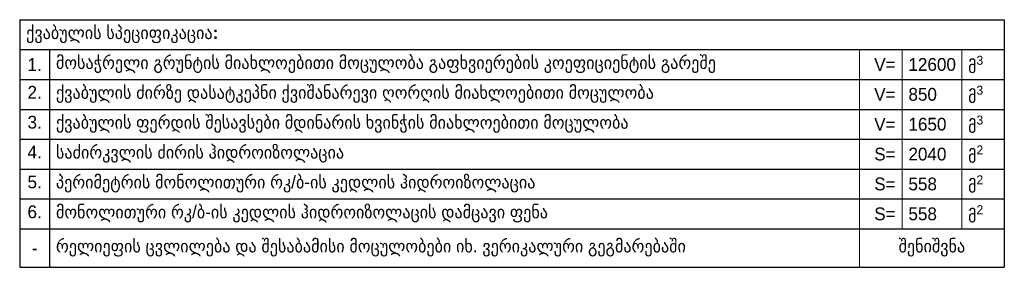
# Model space of a CAD drawing. Header units: millimetres. Extents: x -50987266 to 2610517, y -212233 to 51153522.
# Tile 34 of 256: x 513992 to 527852, y -100427 to -96947. Entities that reach past the tile are written whole.
import ezdxf

# ---------------------------------------------------------------- set-up
doc = ezdxf.new("R2010")
doc.units = ezdxf.units.MM
doc.layers.get('Defpoints').update_dxf_attribs({"color": 6})
doc.layers.add('S - TEXT', color=7, linetype='Continuous', lineweight=9)
doc.styles.add('Cubicon', font='Cubicon.ttf')

# ---------------------------------------------------------------- blocks, each defined once
blk = doc.blocks.new('*T194')
at = {"layer": 'Defpoints', "color": 8, "linetype": 'ByBlock', "lineweight": 0, "transparency": 16777216}
for p, q in [((11820, -420), (11820, -3480)), ((12420, -420), (12420, -2940)), ((13260, -420), (13260, -2940))]:
    blk.add_line(p, q, dxfattribs=at)
at = {"layer": 'S - TEXT', "color": 0, "linetype": 'ByBlock', "lineweight": -2, "transparency": 16777216}
for p, q in [((0, 0), (13860, 0)), ((0, 0), (0, -3480)), ((0, -420), (13860, -420)), ((420, -420), (420, -3480)), ((0, -840), (11820, -840)), ((0, -1260), (11820, -1260)), ((0, -1680), (11820, -1680)), ((0, -2100), (11820, -2100)), ((0, -2520), (11820, -2520)), ((0, -2940), (11820, -2940)), ((0, -3480), (11820, -3480))]:
    blk.add_line(p, q, dxfattribs=at)
at = {"layer": 'S - TEXT', "color": 0, "lineweight": -2, "transparency": 16777216}
for p, q in [((13860, 0), (13860, -3480)), ((11820, -840), (13860, -840)), ((11820, -1260), (13860, -1260)), ((11820, -1680), (13860, -1680)), ((11820, -2100), (13860, -2100)), ((11820, -2520), (13860, -2520)), ((11820, -2940), (13860, -2940)), ((11820, -3480), (13860, -3480))]:
    blk.add_line(p, q, dxfattribs=at)
at = {"layer": 'S - TEXT', "color": 0, "transparency": 16777216, "char_height": 180, "style": 'Cubicon'}
for s, insert, width, attachment_point in [('{\\fCubicon|b1|i0|c204|p2;ქვაბულის სპეციფიკაცია:}', (90, -210), 13680, 4), ('\\A1;{\\C256;მოსაჭრელი გრუნტის მიახლოებითი მოცულობა გაფხვიერების კოეფიციენტის გარეშე}', (510, -630), 11220, 4), ('1.', (210, -630), 240, 5), ('\\A1;{\\C256;V=}', (12330, -630), 420, 6), ('\\A1;{\\C256;მ\\H0.7x;\\S3^ ;}', (13350, -630), 420, 4), ('\\A1;{\\C256;ქვაბულის ძირზე დასატკეპნი ქვიშანარევი ღორღის მიახლოებითი მოცულობა}', (510, -1050), 11220, 4), ('2.', (210, -930), 240, 2), ('\\A1;{\\C256;V=}', (12330, -1050), 420, 6), ('\\A1;{\\C256;მ\\H0.7x;\\S3^ ;}', (13350, -1050), 420, 4), ('\\A1;{\\C256;ქვაბულის ფერდის შესავსები მდინარის ხვინჭის მიახლოებითი მოცულობა}', (510, -1470), 11220, 4), ('3.', (210, -1350), 240, 2), ('\\A1;{\\C256;V=}', (12330, -1470), 420, 6), ('\\A1;{\\C256;მ\\H0.7x;\\S3^ ;}', (13350, -1470), 420, 4), ('4.', (210, -1770), 240, 2), ('\\A1;{\\C256;საძირკვლის ძირის ჰიდროიზოლაცია} ', (510, -1890), 11220, 4), ('\\A1;{\\C256;S=}', (12330, -1890), 420, 6), ('\\A1;{\\C256;მ\\H0.7x;\\S2^ ;}', (13350, -1890), 420, 4), ('5.', (210, -2190), 240, 2), ('\\A1;{\\C256;პერიმეტრის მონოლითური რკ/ბ-ის კედლის ჰიდროიზოლაცია}', (510, -2310), 11220, 4), ('\\A1;{\\C256;S=}', (12330, -2310), 420, 6), ('\\A1;{\\C256;მ\\H0.7x;\\S2^ ;}', (13350, -2310), 420, 4), ('\\A1;{\\C256;მონოლითური რკ/ბ-ის კედლის} ჰიდროიზოლაცის დამცავი ფენა ', (510, -2730), 11220, 4), ('6.', (210, -2610), 240, 2), ('\\A1;{\\C256;მ\\H0.7x;\\S2^ ;}', (13350, -2730), 420, 4), ('\\A1;{\\C256;S=}', (12330, -2730), 420, 6), ('\\A1;რელიეფის ცვლილება და შესაბამისი მოცულობები იხ. ვერიკალური გეგმარებაში', (510, -3210), 11220, 4), ('შენიშვნა', (12840, -3210), 1860, 5), ('-', (210, -3210), 240, 5)]:
    blk.add_mtext(s, dxfattribs=dict(at, insert=insert, width=width, attachment_point=attachment_point))
at = {"layer": 'S - TEXT', "transparency": 16777216, "char_height": 180, "width": 660, "attachment_point": 4, "style": 'Cubicon'}
for s, insert in [('12600', (12510, -630)), ('850', (12510, -1050)), ('1650', (12510, -1470)), ('2040', (12510, -1890)), ('558', (12510, -2310)), ('558', (12510, -2730))]:
    blk.add_mtext(s, dxfattribs=dict(at, insert=insert))

msp = doc.modelspace()

# ---------------------------------------------------------------- block references
msp.add_blockref('*T194', (513992.2, -96947))

doc.saveas('drawing.dxf')
